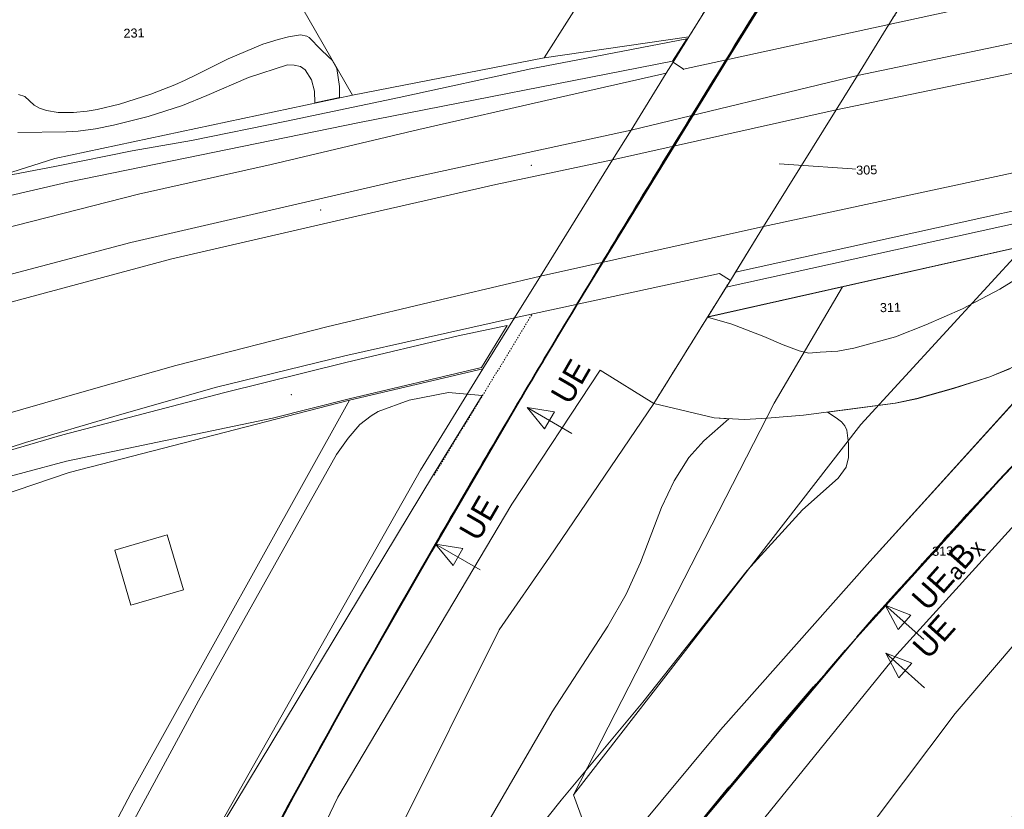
# Model space of a CAD drawing. Header units: millimetres. Extents: x -191 to 81095, y -508122 to 28741.
# Tile 190 of 255: x 5096 to 5172, y 10313 to 10374. Entities that reach past the tile are written whole.
import ezdxf
from ezdxf.enums import TextEntityAlignment as Align

# ---------------------------------------------------------------- set-up
doc = ezdxf.new("R2010")
doc.units = ezdxf.units.MM
for name, pattern in [('STRICHPUNKT', [1, 0.5, -0.25, 0, -0.25]), ('VE22-087 DB - VST Hervest-Dorsten ALK VA2736$0$1', [0]), ('VE22-087 DB - VST Hervest-Dorsten ALK VA2736$0$3', [0.26, 0.11, -0.15])]:
    doc.linetypes.add(name, pattern=pattern)
doc.layers.get('0').update_dxf_attribs({"color": 251})
for name, color, linetype, lineweight in [('240620_Dorsten Achse$0$EB-62236R-A-ACHSE', 1, 'Continuous', 35), ('240620_Dorsten Achse$0$EB-62236R-A-PFEIL-LIN', 1, 'Continuous', 18), ('240620_Dorsten Achse$0$EB-62236R-A-PFEIL-TXT', 1, 'Continuous', 18), ('240620_Dorsten Achse$0$EB-62236S-A-PFEIL-LIN', 1, 'Continuous', 18), ('240620_Dorsten Achse$0$EB-62236S-A-PFEIL-TXT', 1, 'Continuous', 18), ('240620_Dorsten Achse$0$EB-62273R-A-ACHSE', 1, 'Continuous', 35), ('240620_Dorsten Achse$0$EB-62273R-A-PFEIL-LIN', 1, 'Continuous', 18), ('240620_Dorsten Achse$0$EB-62273R-A-PFEIL-TXT', 1, 'Continuous', 18), ('240620_Dorsten Achse$0$EB-62273S-A-PFEIL-LIN', 1, 'Continuous', 18), ('240620_Dorsten Achse$0$EB-62273S-A-PFEIL-TXT', 1, 'Continuous', 18), ('EB-2236R-A-ACHSE', 2, 'Continuous', 35), ('VE22-087 DB - VST Hervest-Dorsten ALK VA2736$0$AX_Bahnverkehr', 7, 'VE22-087 DB - VST Hervest-Dorsten ALK VA2736$0$1', 18), ('VE22-087 DB - VST Hervest-Dorsten ALK VA2736$0$AX_BauwerkImVerkehrsbereich', 7, 'VE22-087 DB - VST Hervest-Dorsten ALK VA2736$0$1', 18), ('VE22-087 DB - VST Hervest-Dorsten ALK VA2736$0$AX_BesondererBauwerkspunkt_G2300', 7, 'VE22-087 DB - VST Hervest-Dorsten ALK VA2736$0$1', 18), ('VE22-087 DB - VST Hervest-Dorsten ALK VA2736$0$AX_Flurstueck', 9, 'VE22-087 DB - VST Hervest-Dorsten ALK VA2736$0$1', 18), ('VE22-087 DB - VST Hervest-Dorsten ALK VA2736$0$AX_Gebaeude', 7, 'VE22-087 DB - VST Hervest-Dorsten ALK VA2736$0$1', 18), ('VE22-087 DB - VST Hervest-Dorsten ALK VA2736$0$AX_Gehoelz', 7, 'VE22-087 DB - VST Hervest-Dorsten ALK VA2736$0$1', 18), ('VE22-087 DB - VST Hervest-Dorsten ALK VA2736$0$AX_Gelaendekante', 7, 'VE22-087 DB - VST Hervest-Dorsten ALK VA2736$0$1', 18), ('VE22-087 DB - VST Hervest-Dorsten ALK VA2736$0$AX_Gleis', 7, 'VE22-087 DB - VST Hervest-Dorsten ALK VA2736$0$1', 18), ('VE22-087 DB - VST Hervest-Dorsten ALK VA2736$0$AX_SonstigesBauwerkOderSonstigeEinrichtung', 7, 'VE22-087 DB - VST Hervest-Dorsten ALK VA2736$0$1', 18), ('VE22-087 DB - VST Hervest-Dorsten ALK VA2736$0$AX_Strassenverkehr', 7, 'VE22-087 DB - VST Hervest-Dorsten ALK VA2736$0$1', 18), ('VE22-087 DB - VST Hervest-Dorsten ALK VA2736$0$AX_Strassenverkehrsanlage', 7, 'VE22-087 DB - VST Hervest-Dorsten ALK VA2736$0$1', 18), ('VE22-087 DB - VST Hervest-Dorsten ALK VA2736$0$AX_Vegetationsmerkmal', 7, 'VE22-087 DB - VST Hervest-Dorsten ALK VA2736$0$1', 18), ('VE22-087 DB - VST Hervest-Dorsten ALK VA2736$0$AX_Wohnbauflaeche', 7, 'VE22-087 DB - VST Hervest-Dorsten ALK VA2736$0$1', 18)]:
    doc.layers.add(name, color=color, linetype=linetype, lineweight=lineweight)
doc.layers.add('XREF ALK Kataster', color=251, linetype='Continuous')
doc.styles.add('240620_Dorsten Achse$0$PROVI', font='PROVI.SHX')
doc.styles.add('VE22-087 DB - VST Hervest-Dorsten ALK VA2736$0$0', font='arial.ttf')

# ---------------------------------------------------------------- blocks, each defined once
blk = doc.blocks.new('VE22-087 DB - VST Hervest-Dorsten ALK VA2736$0$99')
at = {"color": 0}
blk.add_point((0, 0), dxfattribs=at)
blk = doc.blocks.new('VE22-087 DB - VST Hervest-Dorsten ALK VA2736')
at = {"layer": 'VE22-087 DB - VST Hervest-Dorsten ALK VA2736$0$AX_Bahnverkehr', "color": 253, "linetype": 'VE22-087 DB - VST Hervest-Dorsten ALK VA2736$0$1', "lineweight": 13, "ltscale": 0.5, "true_color": 0x999999}
blk.add_polyline3d([(5278.668, 10582.923, 0), (5152.563, 10380.9, 0), (5147.64, 10372.958, 0), (5146.413, 10370.985, 0), (5147.217, 10370.444, 0), (5163.088, 10373.891, 0), (5165.257, 10377.383, 0), (5170.401, 10385.642, 0), (5165.687, 10388.387, 0), (5284.614, 10581.726, 0), (5285.013, 10582.483, 0), (5280.225, 10585.331, 0)], close=True, dxfattribs=at)
at = {"layer": 'VE22-087 DB - VST Hervest-Dorsten ALK VA2736$0$AX_Flurstueck', "linetype": 'VE22-087 DB - VST Hervest-Dorsten ALK VA2736$0$1', "lineweight": 13, "ltscale": 0.5}
for points in [[(5271.922, 10590.443, 0), (5268.848, 10584.388, 0), (5248.128, 10547.614, 0), (5240.468, 10535.52, 0), (5234.677, 10526.379, 0), (5220.384, 10503.812, 0), (5209.329, 10486.359, 0), (5164.574, 10415.7, 0), (5162.696, 10412.736, 0), (5140.318, 10377.435, 0), (5136.455, 10371.316, 0), (5147.64, 10372.958, 0), (5146.413, 10370.985, 0), (5147.217, 10370.444, 0), (5163.088, 10373.891, 0), (5165.257, 10377.383, 0), (5175.145, 10379.671, 0), (5184.78, 10395.717, 0), (5233.557, 10476.946, 0), (5276.932, 10550.328, 0), (5284.525, 10563.173, 0), (5290.119, 10572.455, 0)], [(5078.116, 10331.961, 0), (5099.744, 10339.292, 0), (5121.409, 10344.878, 0), (5131.722, 10347.287, 0), (5134.166, 10351.226, 0), (5136.17, 10354.459, 0), (5141.733, 10363.433, 0), (5143.164, 10365.743, 0), (5145.886, 10370.136, 0), (5146.413, 10370.985, 0), (5147.64, 10372.958, 0), (5136.455, 10371.316, 0), (5121.629, 10368.449, 0), (5098.641, 10363.537, 0), (5094.15, 10362.118, 0)], [(5154.618, 10363.133, 0), (5161.376, 10362.66, 0)], [(5132.734, 10258.887, 0), (5149.892, 10283.652, 0), (5143.741, 10300.584, 0), (5140.909, 10308.379, 0), (5138.722, 10314.399, 0), (5154.221, 10344.658, 0), (5159.517, 10353.634, 0), (5149.069, 10351.283, 0), (5150.839, 10354.13, 0), (5150.004, 10354.662, 0), (5134.166, 10351.226, 0), (5131.722, 10347.287, 0), (5121.409, 10344.878, 0), (5104.549, 10314.555, 0), (5095.7, 10297.793, 0), (5085.356, 10276.357, 0), (5083.372, 10272.248, 0), (5075.712, 10256.388, 0)]]:
    blk.add_polyline3d(points, dxfattribs=at)
for points in [[(5121.03, 10414.671, 0), (5099.653, 10409.477, 0), (5107.16, 10393.628, 0), (5121.629, 10368.449, 0), (5136.455, 10371.316, 0), (5140.318, 10377.435, 0), (5124.21, 10408.529, 0)], [(5107.16, 10393.628, 0), (5099.653, 10409.477, 0), (5083.623, 10405.583, 0), (5093.029, 10366.745, 0), (5094.15, 10362.118, 0), (5098.641, 10363.537, 0), (5121.629, 10368.449, 0)], [(5159.517, 10353.634, 0), (5173.581, 10356.791, 0), (5188.953, 10360.252, 0), (5192.579, 10363.878, 0), (5196.178, 10367.486, 0), (5205.647, 10376.977, 0), (5208.637, 10379.974, 0), (5213.481, 10384.829, 0), (5214.686, 10386.037, 0), (5218.28, 10389.641, 0), (5200.692, 10385.573, 0), (5175.145, 10379.671, 0), (5165.257, 10377.383, 0), (5163.088, 10373.891, 0), (5160.655, 10369.965, 0), (5159.008, 10367.309, 0), (5153.412, 10358.282, 0), (5151.237, 10354.773, 0), (5150.839, 10354.13, 0), (5149.069, 10351.283, 0)], [(5153.412, 10358.282, 0), (5159.008, 10367.309, 0), (5160.655, 10369.965, 0), (5163.088, 10373.891, 0), (5147.217, 10370.444, 0), (5146.413, 10370.985, 0), (5145.886, 10370.136, 0), (5143.164, 10365.743, 0), (5141.733, 10363.433, 0), (5136.17, 10354.459, 0), (5134.166, 10351.226, 0), (5150.004, 10354.662, 0), (5150.839, 10354.13, 0), (5151.237, 10354.773, 0)], [(5149.892, 10283.652, 0), (5168.676, 10307.575, 0), (5179.34, 10321.396, 0), (5197.852, 10341.12, 0), (5210.699, 10354.403, 0), (5211.26, 10358.159, 0), (5210.668, 10361.899, 0), (5208.929, 10365.356, 0), (5209.976, 10366.403, 0), (5208.967, 10367.456, 0), (5204.012, 10366.374, 0), (5200.335, 10365.572, 0), (5192.579, 10363.878, 0), (5188.953, 10360.252, 0), (5173.581, 10356.791, 0), (5160.912, 10342.996, 0), (5138.722, 10314.399, 0), (5140.909, 10308.379, 0), (5143.741, 10300.584, 0)], [(5159.517, 10353.634, 0), (5154.221, 10344.658, 0), (5138.722, 10314.399, 0), (5160.912, 10342.996, 0), (5173.581, 10356.791, 0)], [(5121.409, 10344.878, 0), (5099.744, 10339.292, 0), (5078.116, 10331.961, 0), (5056.224, 10322.512, 0), (5055.084, 10321.886, 0), (5050.186, 10319.19, 0), (5052.316, 10301.706, 0), (5053.413, 10292.704, 0), (5057.449, 10293.19, 0), (5095.7, 10297.793, 0), (5104.549, 10314.555, 0)]]:
    blk.add_polyline3d(points, close=True, dxfattribs=at)
at = {"layer": 'VE22-087 DB - VST Hervest-Dorsten ALK VA2736$0$AX_Gebaeude', "color": 7, "linetype": 'VE22-087 DB - VST Hervest-Dorsten ALK VA2736$0$1', "lineweight": 13, "ltscale": 0.5}
blk.add_polyline3d([(5107.333, 10334.481, 0), (5103.274, 10333.294, 0), (5104.518, 10329.043, 0), (5108.576, 10330.231, 0)], close=True, dxfattribs=at)
at = {"layer": 'VE22-087 DB - VST Hervest-Dorsten ALK VA2736$0$AX_Gehoelz', "color": 3, "linetype": 'VE22-087 DB - VST Hervest-Dorsten ALK VA2736$0$1', "lineweight": 13, "ltscale": 0.5, "true_color": 0x00ff00}
blk.add_polyline3d([(5271.922, 10590.443, 0), (5268.848, 10584.388, 0), (5248.128, 10547.614, 0), (5240.468, 10535.52, 0), (5234.677, 10526.379, 0), (5220.384, 10503.812, 0), (5209.329, 10486.359, 0), (5164.574, 10415.7, 0), (5162.696, 10412.736, 0), (5140.318, 10377.435, 0), (5136.455, 10371.316, 0), (5147.64, 10372.958, 0), (5152.563, 10380.9, 0), (5278.668, 10582.923, 0), (5280.225, 10585.331, 0), (5280.802, 10586.256, 0), (5278.301, 10587.817, 0), (5276.491, 10588.769, 0), (5275.081, 10589.438, 0), (5273.329, 10590.049, 0)], close=True, dxfattribs=at)
blk.add_polyline3d([(5086.626, 10260.906, 0), (5090.329, 10270.213, 0), (5101.459, 10293.631, 0), (5104.874, 10300.396, 0), (5108.416, 10306.832, 0), (5126.893, 10339.483, 0), (5131.722, 10347.287, 0), (5121.409, 10344.878, 0), (5104.549, 10314.555, 0), (5095.7, 10297.793, 0), (5085.356, 10276.357, 0), (5083.372, 10272.248, 0), (5075.712, 10256.388, 0)], dxfattribs=at)
at = {"layer": 'VE22-087 DB - VST Hervest-Dorsten ALK VA2736$0$AX_Gelaendekante', "color": 18, "linetype": 'VE22-087 DB - VST Hervest-Dorsten ALK VA2736$0$1', "lineweight": 13, "ltscale": 0.5, "true_color": 0x520000}
for points in [[(5147.476, 10372.802, 0), (5146.358, 10371.063, 0)], [(5146.358, 10371.063, 0), (5122.184, 10366.316, 0), (5099.656, 10361.714, 0), (5094.433, 10360.498, 0), (5079.058, 10356.327, 0), (5067.583, 10352.427, 0), (5063.897, 10351.161, 0), (5056.394, 10348.278, 0), (5049.316, 10345.197, 0), (5043.577, 10342.434, 0), (5034.626, 10338.114, 0), (5031.371, 10336.408, 0), (5021.466, 10330.388, 0), (5019.456, 10329.064, 0), (5014.96, 10325.962, 0), (5011.127, 10323.251, 0), (5007, 10320.173, 0)], [(5118.734, 10367.843, 0), (5118.7, 10368.746, 0), (5118.472, 10369.634, 0), (5117.974, 10370.407, 0), (5117.612, 10370.643, 0), (5117.144, 10370.759, 0), (5116.611, 10370.78, 0), (5113.604, 10369.799, 0), (5110.393, 10368.407, 0), (5108.497, 10367.647, 0), (5105.859, 10366.793, 0), (5103.168, 10366.119, 0), (5101.77, 10365.837, 0), (5100.438, 10365.654, 0), (5099.515, 10365.601, 0), (5095.791, 10365.548, 0)], [(5120.628, 10368.252, 0), (5118.734, 10367.843, 0)], [(5150.523, 10353.611, 0), (5149.096, 10351.303, 0)], [(5149.08, 10351.279, 0), (5144.935, 10344.62, 0)], [(5133.604, 10350.643, 0), (5129.807, 10349.85, 0), (5121.126, 10347.794, 0), (5111.667, 10345.457, 0), (5099.251, 10342.203, 0), (5092.636, 10340.277, 0), (5085.025, 10337.763, 0), (5077.516, 10335.148, 0), (5069.699, 10332.216, 0), (5063.224, 10329.336, 0), (5054.225, 10324.784, 0)], [(5131.619, 10347.412, 0), (5133.604, 10350.643, 0)], [(5144.935, 10344.62, 0), (5149.599, 10343.52, 0), (5151.94, 10343.39, 0), (5153.692, 10343.482, 0), (5156.492, 10343.721, 0), (5163.585, 10344.65, 0), (5165.25, 10344.998, 0), (5168.077, 10345.801, 0), (5170.882, 10346.693, 0), (5172.476, 10347.344, 0), (5177.973, 10350.412, 0), (5178.619, 10349.946, 0)], [(5055.759, 10323.665, 0), (5070.095, 10330.601, 0), (5077.543, 10333.331, 0), (5085.604, 10336.074, 0), (5092.983, 10338.406, 0), (5099.545, 10340.172, 0), (5115.46, 10343.482, 0), (5121.388, 10344.99, 0), (5131.619, 10347.412, 0)], [(5131.652, 10345.231, 0), (5129.067, 10345.479, 0), (5126.027, 10344.879, 0), (5123.613, 10344.01, 0), (5123.082, 10343.671, 0), (5122.214, 10342.99, 0), (5121.319, 10341.936, 0), (5120.396, 10340.682, 0), (5109.732, 10321.64, 0), (5093.498, 10291.659, 0), (5090.536, 10285.712, 0), (5083.613, 10269.596, 0), (5078.372, 10257.427, 0), (5066.622, 10236.435, 0), (5065.578, 10234.146, 0), (5062.374, 10223.362, 0), (5061.719, 10220.545, 0), (5046.242, 10183.177, 0), (5033.796, 10155.385, 0), (5016.548, 10116.26, 0)], [(5025.723, 10112.947, 0), (5033.624, 10136.107, 0), (5037.574, 10146.14, 0), (5042.684, 10158.34, 0), (5048.814, 10174.062, 0), (5057.154, 10191.201, 0), (5066.741, 10215.971, 0), (5069.87, 10223.793, 0), (5074.721, 10235.173, 0), (5086.61, 10260.929, 0), (5090.313, 10270.32, 0), (5101.526, 10293.881, 0), (5106.087, 10302.977, 0), (5108.457, 10306.921, 0), (5108.465, 10306.935, 0), (5108.702, 10307.326, 0), (5127.899, 10339.133, 0), (5131.652, 10345.231, 0)], [(5144.922, 10344.617, 0), (5136.853, 10332.752, 0), (5132.97, 10327.145, 0), (5125.332, 10311.797, 0), (5123.845, 10308.477, 0), (5122.808, 10307.62, 0), (5122.497, 10306.689, 0), (5121.71, 10305.346, 0), (5121.749, 10303.765, 0), (5121.67, 10302.29, 0), (5122.938, 10300.654, 0), (5120.382, 10293.911, 0), (5119.553, 10291.292, 0), (5118.661, 10287.421, 0), (5118.197, 10284.906, 0), (5117.853, 10282.132, 0), (5118, 10277.801, 0)], [(5150.734, 10343.442, 0), (5149.599, 10343.508, 0), (5144.922, 10344.617, 0)], [(5118, 10277.801, 0), (5118.471, 10281.578, 0), (5119.882, 10286.574, 0), (5121.089, 10290.171, 0), (5122.258, 10293.163, 0), (5123.721, 10296.522, 0), (5124.426, 10297.624, 0), (5124.854, 10298.242, 0), (5125.737, 10299.59, 0), (5126.397, 10300.638, 0), (5127.136, 10303.392, 0), (5127.609, 10304.948, 0), (5128.525, 10306.915, 0), (5132.165, 10312.38, 0), (5137.071, 10320.795, 0), (5141.381, 10327.414, 0), (5142.788, 10329.891, 0), (5143.906, 10332.327, 0), (5145.52, 10336.579, 0), (5146.505, 10338.639, 0), (5147.638, 10340.445, 0), (5148.792, 10341.724, 0), (5150.734, 10343.442, 0)]]:
    blk.add_polyline3d(points, dxfattribs=at)
at = {"layer": 'VE22-087 DB - VST Hervest-Dorsten ALK VA2736$0$AX_SonstigesBauwerkOderSonstigeEinrichtung', "color": 7, "linetype": 'VE22-087 DB - VST Hervest-Dorsten ALK VA2736$0$3', "lineweight": 13, "ltscale": 0.5}
for points in [[(5163.088, 10373.891, 0), (5165.257, 10377.383, 0), (5170.401, 10385.642, 0)], [(5146.413, 10370.985, 0), (5147.64, 10372.958, 0), (5152.563, 10380.9, 0)], [(5150.839, 10354.13, 0), (5149.069, 10351.283, 0), (5144.927, 10344.624, 0)], [(5135.486, 10351.46, 0), (5127.953, 10339.094, 0)]]:
    blk.add_polyline3d(points, dxfattribs=at)
at = {"layer": 'VE22-087 DB - VST Hervest-Dorsten ALK VA2736$0$AX_Strassenverkehr', "color": 253, "linetype": 'VE22-087 DB - VST Hervest-Dorsten ALK VA2736$0$1', "lineweight": 13, "ltscale": 0.5, "true_color": 0x999999}
for points in [[(5218.28, 10389.641, 0), (5200.692, 10385.573, 0), (5175.145, 10379.671, 0), (5165.257, 10377.383, 0), (5163.088, 10373.891, 0), (5213.481, 10384.829, 0), (5214.686, 10386.037, 0)], [(5134.166, 10351.226, 0), (5127.253, 10349.703, 0), (5121.045, 10348.294, 0), (5111.036, 10345.844, 0), (5103.193, 10343.623, 0), (5096.374, 10341.596, 0), (5086.631, 10338.449, 0), (5077.404, 10335.259, 0), (5069.738, 10332.281, 0), (5065.226, 10330.297, 0), (5060.404, 10328.136, 0), (5053.622, 10324.792, 0), (5053.561, 10323.759, 0), (5055.084, 10321.886, 0), (5056.224, 10322.512, 0), (5078.116, 10331.961, 0), (5099.744, 10339.292, 0), (5121.409, 10344.878, 0), (5131.722, 10347.287, 0)]]:
    blk.add_polyline3d(points, close=True, dxfattribs=at)
at = {"layer": 'VE22-087 DB - VST Hervest-Dorsten ALK VA2736$0$AX_Strassenverkehrsanlage', "color": 7, "linetype": 'VE22-087 DB - VST Hervest-Dorsten ALK VA2736$0$1', "lineweight": 13, "ltscale": 0.5, "true_color": 0xf7f7f0}
for points in [[(5160.655, 10369.965, 0), (5208.637, 10379.974, 0)], [(5160.655, 10369.965, 0), (5143.164, 10365.743, 0)], [(5141.733, 10363.433, 0), (5159.008, 10367.309, 0)], [(5141.733, 10363.433, 0), (5132.713, 10361.537, 0), (5121.08, 10358.887, 0), (5107.682, 10355.796, 0), (5089.185, 10350.826, 0), (5074.768, 10346.403, 0), (5059.287, 10340.834, 0), (5045.408, 10334.937, 0), (5033.866, 10329.002, 0), (5026.703, 10324.791, 0), (5017.115, 10318.538, 0), (5012.282, 10315.308, 0), (5008.662, 10312.542, 0), (5000.51, 10305.788, 0), (4995.501, 10301.587, 0)], [(5136.17, 10354.459, 0), (5153.412, 10358.282, 0)], [(5094.473, 10343.682, 0), (5101.268, 10345.657, 0), (5107.999, 10347.564, 0), (5119.664, 10350.552, 0), (5129.625, 10352.913, 0), (5136.17, 10354.459, 0)]]:
    blk.add_polyline3d(points, dxfattribs=at)
at = {"layer": 'VE22-087 DB - VST Hervest-Dorsten ALK VA2736$0$AX_Vegetationsmerkmal', "color": 7, "linetype": 'VE22-087 DB - VST Hervest-Dorsten ALK VA2736$0$1', "lineweight": 13, "ltscale": 0.5}
for points in [[(5331.616, 10406.716, 0), (5227.681, 10384.129, 0), (5220.064, 10382.466, 0), (5208.637, 10379.974, 0), (5160.655, 10369.965, 0), (5159.008, 10367.309, 0), (5205.647, 10376.977, 0), (5217.274, 10379.669, 0), (5225.02, 10381.464, 0), (5337.66, 10406.219, 0), (5351.993, 10409.935, 0), (5351.616, 10411.753, 0)], [(5127.253, 10349.703, 0), (5121.045, 10348.294, 0), (5111.036, 10345.844, 0), (5103.193, 10343.623, 0), (5096.374, 10341.596, 0), (5086.631, 10338.449, 0), (5077.404, 10335.259, 0), (5069.738, 10332.281, 0), (5065.226, 10330.297, 0), (5060.404, 10328.136, 0), (5053.622, 10324.792, 0), (5053.561, 10323.759, 0), (5055.084, 10321.886, 0), (5056.224, 10322.512, 0), (5078.116, 10331.961, 0), (5099.744, 10339.292, 0), (5121.409, 10344.878, 0), (5131.722, 10347.287, 0), (5134.166, 10351.226, 0)]]:
    blk.add_polyline3d(points, close=True, dxfattribs=at)
blk.add_polyline3d([(5089.185, 10350.826, 0), (5107.682, 10355.796, 0), (5121.08, 10358.887, 0), (5132.713, 10361.537, 0), (5141.733, 10363.433, 0), (5143.164, 10365.743, 0), (5125.711, 10361.963, 0), (5104.503, 10357.052, 0), (5091.938, 10353.725, 0)], dxfattribs=at)
at = {"layer": 'VE22-087 DB - VST Hervest-Dorsten ALK VA2736$0$AX_Wohnbauflaeche', "color": 253, "linetype": 'VE22-087 DB - VST Hervest-Dorsten ALK VA2736$0$1', "lineweight": 13, "ltscale": 0.5, "true_color": 0x999999}
blk.add_polyline3d([(5099.744, 10339.292, 0), (5078.116, 10331.961, 0), (5056.224, 10322.512, 0), (5055.084, 10321.886, 0), (5050.186, 10319.19, 0), (5052.316, 10301.706, 0), (5053.413, 10292.704, 0), (5057.449, 10293.19, 0), (5059.484, 10273.698, 0), (5059.888, 10269.832, 0), (5083.372, 10272.248, 0), (5085.356, 10276.357, 0), (5095.7, 10297.793, 0), (5104.549, 10314.555, 0), (5121.409, 10344.878, 0)], close=True, dxfattribs=at)
at = {"layer": 'VE22-087 DB - VST Hervest-Dorsten ALK VA2736$0$AX_BesondererBauwerkspunkt_G2300', "color": 7, "xscale": 0.5, "yscale": 0.5, "zscale": 0.5}
for p, rotation in [((5163.088, 10373.891), 1.589541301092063), ((5146.413, 10370.985), 1.589540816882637), ((5147.217, 10370.444), 1.589540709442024), ((5150.004, 10354.662), 1.589537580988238), ((5150.839, 10354.13), 1.589537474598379), ((5134.166, 10351.226), 1.589536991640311)]:
    blk.add_blockref('VE22-087 DB - VST Hervest-Dorsten ALK VA2736$0$99', p, dxfattribs=dict(at, rotation=rotation))
at = {"layer": 'VE22-087 DB - VST Hervest-Dorsten ALK VA2736$0$AX_Vegetationsmerkmal', "color": 7, "xscale": 0.5, "yscale": 0.5, "zscale": 0.5}
for p, rotation in [((5135.463, 10363.026), 1.58953930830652), ((5119.173, 10359.566), 1.589538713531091), ((5116.903, 10345.31), 1.589535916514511)]:
    blk.add_blockref('VE22-087 DB - VST Hervest-Dorsten ALK VA2736$0$99', p, dxfattribs=dict(at, rotation=rotation))
at = {"layer": 'VE22-087 DB - VST Hervest-Dorsten ALK VA2736$0$AX_Flurstueck', "char_height": 0.7, "attachment_point": 2, "style": 'VE22-087 DB - VST Hervest-Dorsten ALK VA2736$0$0', "bg_fill": 3, "box_fill_scale": 1, "bg_fill_color": 256, "bg_fill_transparency": 0}
for s, insert, rotation in [('231', (5104.75, 10373.587), 1.58954), ('305', (5161.366, 10363.01), 1.58954), ('311', (5163.199, 10352.394), 1.58954), ('313', (5167.236, 10333.57), 1.58953)]:
    blk.add_mtext(s, dxfattribs=dict(at, insert=insert, rotation=rotation))
at = {"layer": 'VE22-087 DB - VST Hervest-Dorsten ALK VA2736$0$AX_Bahnverkehr', "color": 253, "linetype": 'VE22-087 DB - VST Hervest-Dorsten ALK VA2736$0$1', "lineweight": 13, "ltscale": 0.5, "true_color": 0x999999}
blk.add_polyline3d([(5151.237, 10354.773, 0), (5153.412, 10358.282, 0), (5159.008, 10367.309, 0), (5160.655, 10369.965, 0), (5163.088, 10373.891, 0), (5147.217, 10370.444, 0), (5146.413, 10370.985, 0), (5145.886, 10370.136, 0), (5143.164, 10365.743, 0), (5141.733, 10363.433, 0), (5136.17, 10354.459, 0), (5134.166, 10351.226, 0), (5150.004, 10354.662, 0), (5150.839, 10354.13, 0)], close=True, dxfattribs=at)
for points in [[(5091.98, 10254.759, 0), (5120.508, 10314.211, 0), (5133.954, 10336.836, 0), (5140.786, 10347.199, 0), (5144.927, 10344.624, 0), (5149.069, 10351.283, 0), (5150.839, 10354.13, 0), (5150.004, 10354.662, 0), (5134.166, 10351.226, 0), (5131.722, 10347.287, 0), (5126.893, 10339.483, 0), (5108.416, 10306.832, 0), (5104.874, 10300.396, 0), (5101.459, 10293.631, 0), (5090.329, 10270.213, 0), (5086.626, 10260.906, 0)], [(5108.325, 10246.884, 0), (5123.167, 10271.13, 0), (5128.967, 10280.003, 0), (5143.741, 10300.584, 0), (5163.703, 10325.229, 0), (5198.891, 10363.981, 0), (5200.613, 10364.383, 0), (5202.509, 10364.825, 0), (5204.012, 10366.374, 0), (5200.335, 10365.572, 0), (5192.579, 10363.878, 0), (5188.953, 10360.252, 0), (5178.573, 10349.868, 0), (5177.893, 10350.351, 0), (5161.616, 10332.419, 0), (5150.08, 10319.409, 0), (5140.909, 10308.379, 0), (5126.225, 10289.686, 0), (5122.292, 10284.143, 0), (5112.635, 10269.813, 0), (5108.679, 10263.833, 0), (5101.308, 10252.107, 0)]]:
    blk.add_polyline3d(points, dxfattribs=at)
at = {"layer": 'VE22-087 DB - VST Hervest-Dorsten ALK VA2736$0$AX_BauwerkImVerkehrsbereich', "color": 253, "linetype": 'VE22-087 DB - VST Hervest-Dorsten ALK VA2736$0$1', "lineweight": 13, "ltscale": 0.5, "true_color": 0x999999}
blk.add_polyline3d([(5146.413, 10370.985, 0), (5145.886, 10370.136, 0), (5143.164, 10365.743, 0), (5141.733, 10363.433, 0), (5136.17, 10354.459, 0), (5134.166, 10351.226, 0), (5150.004, 10354.662, 0), (5150.839, 10354.13, 0), (5153.412, 10358.282, 0), (5159.008, 10367.309, 0), (5160.655, 10369.965, 0), (5163.088, 10373.891, 0), (5147.217, 10370.444, 0)], close=True, dxfattribs=at)
at = {"layer": 'VE22-087 DB - VST Hervest-Dorsten ALK VA2736$0$AX_Gehoelz', "color": 3, "linetype": 'VE22-087 DB - VST Hervest-Dorsten ALK VA2736$0$1', "lineweight": 13, "ltscale": 0.5, "true_color": 0x00ff00}
for points in [[(5132.734, 10258.887, 0), (5149.892, 10283.652, 0), (5168.676, 10307.575, 0), (5179.34, 10321.396, 0), (5197.852, 10341.12, 0), (5210.699, 10354.403, 0), (5222.263, 10366.366, 0), (5221.709, 10366.502, 0), (5219.637, 10369.969, 0), (5211.662, 10368.09, 0), (5209.976, 10366.403, 0), (5208.967, 10367.456, 0), (5204.012, 10366.374, 0), (5202.509, 10364.825, 0), (5200.613, 10364.383, 0), (5198.891, 10363.981, 0), (5163.703, 10325.229, 0), (5143.741, 10300.584, 0), (5128.967, 10280.003, 0), (5123.167, 10271.13, 0), (5108.325, 10246.884, 0)], [(5101.308, 10252.107, 0), (5108.679, 10263.833, 0), (5112.635, 10269.813, 0), (5122.292, 10284.143, 0), (5126.225, 10289.686, 0), (5140.909, 10308.379, 0), (5150.08, 10319.409, 0), (5161.616, 10332.419, 0), (5177.893, 10350.351, 0), (5178.573, 10349.868, 0), (5188.953, 10360.252, 0), (5192.579, 10363.878, 0), (5151.237, 10354.773, 0), (5150.839, 10354.13, 0), (5149.069, 10351.283, 0), (5144.927, 10344.624, 0), (5140.786, 10347.199, 0), (5133.954, 10336.836, 0), (5120.508, 10314.211, 0), (5091.98, 10254.759, 0)]]:
    blk.add_polyline3d(points, dxfattribs=at)
at = {"layer": 'VE22-087 DB - VST Hervest-Dorsten ALK VA2736$0$AX_Gelaendekante', "color": 18, "linetype": 'VE22-087 DB - VST Hervest-Dorsten ALK VA2736$0$1', "lineweight": 13, "ltscale": 0.5, "true_color": 0x520000}
for points in [[(5095.825, 10368.498, 0), (5096.314, 10368.341, 0), (5097.044, 10367.673, 0), (5097.444, 10367.442, 0), (5097.989, 10367.249, 0), (5098.894, 10367.1, 0), (5100.088, 10367.091, 0), (5101.132, 10367.193, 0), (5101.909, 10367.322, 0), (5103.64, 10367.748, 0), (5106.056, 10368.523, 0), (5107.901, 10369.241, 0), (5108.719, 10369.609, 0), (5109.499, 10369.993, 0), (5112.028, 10371.251, 0), (5114.717, 10372.385, 0), (5115.885, 10372.743, 0), (5116.697, 10372.946, 0), (5117.632, 10373.104, 0), (5118.106, 10373.005, 0), (5118.298, 10372.886, 0), (5119.188, 10371.96, 0), (5119.769, 10371.432, 0), (5120.066, 10371.151, 0), (5120.443, 10370.488, 0), (5120.627, 10369.096, 0), (5120.628, 10368.252, 0)], [(5004.57, 10320.693, 0), (5005.446, 10321.417, 0), (5019.254, 10331.434, 0), (5020.493, 10332.186, 0), (5030.453, 10338.213, 0), (5033.616, 10340.145, 0), (5042.799, 10344.968, 0), (5048.201, 10347.802, 0), (5055.405, 10350.703, 0), (5062.976, 10353.743, 0), (5066.099, 10354.762, 0), (5078.321, 10358.75, 0), (5094.16, 10362.083, 0), (5098.778, 10362.949, 0), (5104.607, 10364.146, 0), (5109.191, 10364.936, 0), (5116.545, 10366.443, 0), (5125.24, 10368.266, 0), (5135.414, 10370.467, 0), (5139.045, 10371.172, 0), (5147.476, 10372.802, 0)], [(5191.292, 10362.596, 0), (5150.523, 10353.611, 0)], [(5149.096, 10351.303, 0), (5188.95, 10360.259, 0)], [(5202.591, 10358.997, 0), (5202.45, 10357.893, 0), (5202.196, 10357.218, 0), (5201.857, 10356.701, 0), (5201.402, 10356.338, 0), (5199.957, 10355.376, 0), (5198.43, 10353.991, 0), (5195.052, 10349.933, 0), (5172.773, 10326.012, 0), (5168.214, 10320.668, 0), (5156.24, 10304.771, 0), (5148.743, 10294.351, 0), (5143.727, 10285.69, 0), (5135.98, 10273.685, 0), (5116.715, 10242.782, 0)], [(5183.72, 10355.059, 0), (5183.214, 10355.438, 0), (5181.385, 10356.166, 0), (5180.242, 10356.503, 0), (5179.493, 10356.605, 0), (5178.516, 10356.598, 0), (5177.48, 10356.435, 0), (5176.48, 10356.125, 0), (5175.593, 10355.795, 0), (5174.422, 10355.165, 0), (5171.667, 10353.458, 0), (5168.768, 10351.929, 0), (5165.955, 10350.689, 0), (5163.594, 10349.767, 0), (5160.373, 10348.895, 0), (5159.141, 10348.676, 0), (5157.771, 10348.574, 0), (5156.912, 10348.509, 0), (5156.168, 10348.699, 0), (5154.931, 10349.157, 0), (5153.433, 10349.79, 0), (5150.954, 10350.739, 0), (5149.08, 10351.279, 0)], [(5118.008, 10277.802, 0), (5122.287, 10284.155, 0), (5126.22, 10289.692, 0), (5140.899, 10308.383, 0), (5150.074, 10319.419, 0), (5161.61, 10332.426, 0), (5177.846, 10350.326, 0)], [(5172.482, 10347.331, 0), (5170.885, 10346.685, 0), (5168.08, 10345.789, 0), (5165.253, 10344.99, 0), (5163.59, 10344.641, 0), (5159.527, 10344.101, 0), (5159.305, 10344.072, 0), (5158.937, 10344.023, 0), (5158.35, 10343.945, 0), (5159.006, 10343.509, 0), (5159.419, 10343.213, 0), (5159.689, 10342.888, 0), (5159.832, 10342.555, 0), (5159.968, 10341.531, 0), (5159.973, 10340.455, 0), (5159.793, 10339.691, 0), (5159.181, 10338.863, 0), (5156.42, 10336.405, 0), (5152.126, 10331.713, 0), (5144.064, 10321.557, 0), (5137.757, 10313.976, 0), (5132.06, 10306.802, 0)]]:
    blk.add_polyline3d(points, dxfattribs=at)
at = {"layer": 'VE22-087 DB - VST Hervest-Dorsten ALK VA2736$0$AX_Gleis', "color": 7, "linetype": 'VE22-087 DB - VST Hervest-Dorsten ALK VA2736$0$1', "lineweight": 13, "ltscale": 0.5}
for points in [[(5033.189, 10102.355, 0), (5043.934, 10139.067, 0), (5052.81, 10167.526, 0), (5060.804, 10190.97, 0), (5067.68, 10209.393, 0), (5074.659, 10226.915, 0), (5083.968, 10248.313, 0), (5091.9, 10265.469, 0), (5103.368, 10288.341, 0), (5119.199, 10318.212, 0), (5127.801, 10333.215, 0), (5134.908, 10345.426, 0), (5138.993, 10352.273, 0), (5150.626, 10371.185, 0), (5282.671, 10583.876, 0)], [(5042.602, 10102.268, 0), (5048.322, 10121.114, 0), (5054.649, 10140.877, 0), (5060.519, 10157.347, 0), (5065.178, 10169.284, 0), (5072.472, 10186.815, 0), (5077.506, 10197.975, 0), (5083.524, 10210.52, 0), (5090.385, 10223.815, 0), (5097.563, 10236.981, 0), (5106.342, 10251.98, 0), (5116.274, 10267.874, 0), (5123.478, 10278.723, 0), (5135.465, 10295.617, 0), (5148.333, 10311.947, 0), (5160.581, 10326.512, 0), (5171.638, 10338.704, 0), (5182.442, 10350.105, 0), (5197.491, 10364.951, 0), (5219.298, 10386.087, 0), (5319.782, 10483.391, 0)]]:
    blk.add_polyline3d(points, dxfattribs=at)
at = {"layer": 'VE22-087 DB - VST Hervest-Dorsten ALK VA2736$0$AX_Strassenverkehr', "color": 253, "linetype": 'VE22-087 DB - VST Hervest-Dorsten ALK VA2736$0$1', "lineweight": 13, "ltscale": 0.5, "true_color": 0x999999}
for points in [[(5325.436, 10408.84, 0), (5256.202, 10393.806, 0), (5242.913, 10391.06, 0), (5232.479, 10388.932, 0), (5224.875, 10387.29, 0), (5215.276, 10385.219, 0), (5214.686, 10386.037, 0), (5213.481, 10384.829, 0), (5163.088, 10373.891, 0), (5147.217, 10370.444, 0), (5146.413, 10370.985, 0), (5145.886, 10370.136, 0), (5137.152, 10368.149, 0), (5126.774, 10365.788, 0), (5115.35, 10363.093, 0), (5105.114, 10360.781, 0), (5093.274, 10357.775, 0)], [(5086.631, 10338.449, 0), (5096.374, 10341.596, 0), (5103.193, 10343.623, 0), (5111.036, 10345.844, 0), (5121.045, 10348.294, 0), (5127.253, 10349.703, 0), (5134.166, 10351.226, 0), (5150.004, 10354.662, 0), (5150.839, 10354.13, 0), (5151.237, 10354.773, 0), (5192.579, 10363.878, 0), (5200.335, 10365.572, 0), (5204.012, 10366.374, 0), (5208.967, 10367.456, 0), (5209.976, 10366.403, 0), (5211.662, 10368.09, 0), (5219.637, 10369.969, 0), (5223.341, 10370.707, 0), (5227.744, 10371.72, 0), (5230.02, 10372.088, 0), (5274.892, 10381.91, 0)], [(5337.66, 10406.219, 0), (5225.02, 10381.464, 0), (5217.274, 10379.669, 0), (5205.647, 10376.977, 0), (5159.008, 10367.309, 0), (5141.733, 10363.433, 0), (5132.713, 10361.537, 0), (5121.08, 10358.887, 0), (5107.682, 10355.796, 0), (5089.185, 10350.826, 0)], [(5091.938, 10353.725, 0), (5104.503, 10357.052, 0), (5125.711, 10361.963, 0), (5143.164, 10365.743, 0), (5160.655, 10369.965, 0), (5208.637, 10379.974, 0), (5220.064, 10382.466, 0), (5227.681, 10384.129, 0), (5331.616, 10406.716, 0)], [(5331.616, 10406.716, 0), (5227.681, 10384.129, 0), (5220.064, 10382.466, 0), (5208.637, 10379.974, 0), (5160.655, 10369.965, 0), (5143.164, 10365.743, 0), (5125.711, 10361.963, 0), (5104.503, 10357.052, 0), (5091.938, 10353.725, 0)], [(5089.185, 10350.826, 0), (5107.682, 10355.796, 0), (5121.08, 10358.887, 0), (5132.713, 10361.537, 0), (5141.733, 10363.433, 0), (5159.008, 10367.309, 0), (5205.647, 10376.977, 0), (5217.274, 10379.669, 0), (5225.02, 10381.464, 0), (5337.66, 10406.219, 0)], [(5093.274, 10357.775, 0), (5105.114, 10360.781, 0), (5115.35, 10363.093, 0), (5126.774, 10365.788, 0), (5137.152, 10368.149, 0), (5145.886, 10370.136, 0), (5146.413, 10370.985, 0), (5147.64, 10372.958, 0), (5136.455, 10371.316, 0), (5121.629, 10368.449, 0), (5098.641, 10363.537, 0), (5094.15, 10362.118, 0)]]:
    blk.add_polyline3d(points, dxfattribs=at)
at = {"layer": 'VE22-087 DB - VST Hervest-Dorsten ALK VA2736$0$AX_Strassenverkehrsanlage', "color": 7, "linetype": 'VE22-087 DB - VST Hervest-Dorsten ALK VA2736$0$1', "lineweight": 13, "ltscale": 0.5, "true_color": 0xf7f7f0}
blk.add_polyline3d([(5153.412, 10358.282, 0), (5196.178, 10367.486, 0)], dxfattribs=at)
at = {"layer": 'VE22-087 DB - VST Hervest-Dorsten ALK VA2736$0$AX_Vegetationsmerkmal', "color": 7, "linetype": 'VE22-087 DB - VST Hervest-Dorsten ALK VA2736$0$1', "lineweight": 13, "ltscale": 0.5}
blk.add_polyline3d([(5093.274, 10357.775, 0), (5105.114, 10360.781, 0), (5115.35, 10363.093, 0), (5126.774, 10365.788, 0), (5137.152, 10368.149, 0), (5145.886, 10370.136, 0), (5146.413, 10370.985, 0), (5147.64, 10372.958, 0), (5136.455, 10371.316, 0), (5121.629, 10368.449, 0), (5098.641, 10363.537, 0), (5094.15, 10362.118, 0)], dxfattribs=at)
at = {"layer": 'VE22-087 DB - VST Hervest-Dorsten ALK VA2736$0$AX_Wohnbauflaeche', "color": 253, "linetype": 'VE22-087 DB - VST Hervest-Dorsten ALK VA2736$0$1', "lineweight": 13, "ltscale": 0.5, "true_color": 0x999999}
blk.add_polyline3d([(5164.574, 10415.7, 0), (5143.172, 10432.426, 0), (5141.008, 10429.654, 0), (5137.622, 10425.992, 0), (5133.991, 10422.578, 0), (5130.005, 10419.505, 0), (5125.7, 10416.895, 0), (5121.03, 10414.671, 0), (5099.653, 10409.477, 0), (5083.623, 10405.583, 0), (5093.029, 10366.745, 0), (5094.15, 10362.118, 0), (5098.641, 10363.537, 0), (5121.629, 10368.449, 0), (5136.455, 10371.316, 0), (5140.318, 10377.435, 0), (5162.696, 10412.736, 0)], close=True, dxfattribs=at)

msp = doc.modelspace()

# ---------------------------------------------------------------- linework, layer by layer
at = {"layer": 'EB-2236R-A-ACHSE', "color": 251, "linetype": 'STRICHPUNKT', "ltscale": 10, "flags": 128}
msp.add_lwpolyline([(4859.502, 9422.799), (4872.511, 9471.077, 0.017829), (4877.336, 9491.914), (4880.465, 9508.02), (4883.328, 9522.752, -0.017829), (4892.816, 9563.73), (4973.336, 9862.553, -0.005234), (4993.14, 9933.103), (5038.787, 10089.402, -0.000207), (5041.243, 10097.8, -0.000622), (5043.007, 10103.796, -0.001037), (5045.268, 10111.383, -0.001452), (5047.324, 10118.162, -0.001867), (5049.623, 10125.563, -0.002282), (5051.83, 10132.469, -0.002696), (5054.241, 10139.759, -0.003111), (5056.621, 10146.683, -0.066775), (5124.742, 10280.593, -0.032347), (5164.803, 10331.303, -0.004102), (5170.572, 10337.602, -0.003555), (5176.723, 10344.115, -0.003008), (5182.611, 10350.188, -0.002461), (5188.975, 10356.61, -0.001914), (5194.843, 10362.429, -0.001367), (5201.444, 10368.889, -0.00082), (5206.677, 10373.967, -0.000273), (5214.02, 10381.059), (5282.892, 10447.511)], format="xyb", dxfattribs=at)

# ---------------------------------------------------------------- next in the draw order: block references
at = {"layer": 'XREF ALK Kataster', "color": 251}
msp.add_blockref('VE22-087 DB - VST Hervest-Dorsten ALK VA2736', (0, 0), dxfattribs=at)

# ---------------------------------------------------------------- next in the draw order: linework, layer by layer
at = {"layer": '240620_Dorsten Achse$0$EB-62236R-A-ACHSE', "color": 251, "flags": 128}
msp.add_lwpolyline([(5162.803, 10329.046, -0.004781), (5169.414, 10336.357, -0.004393), (5176.349, 10343.748, -0.001957), (5179.754, 10347.286, -0.001763), (5183.308, 10350.924, -0.00155), (5186.733, 10354.384, -0.001327), (5190.361, 10358.007, -0.0011), (5193.781, 10361.389, -0.000876), (5197.483, 10365.022, -0.000664), (5200.856, 10368.311, -0.000469), (5204.647, 10371.992, -0.00046), (5210.114, 10377.279, -0.000071), (5219.027, 10385.881)], format="xyb", dxfattribs=at)
at = {"layer": '240620_Dorsten Achse$0$EB-62236R-A-ACHSE', "color": 251}
msp.add_arc((5548.06, 9987.283), 515, 138.42368, 146.65814, dxfattribs=at)
at = {"layer": '240620_Dorsten Achse$0$EB-62236R-A-PFEIL-LIN', "color": 251, "flags": 128}
msp.add_lwpolyline([(5165.795, 10326.391), (5162.803, 10329.046), (5164.796, 10328.28), (5163.801, 10327.157), (5162.803, 10329.046)], dxfattribs=at)
at = {"layer": '240620_Dorsten Achse$0$EB-62236S-A-PFEIL-LIN', "color": 251, "flags": 128}
msp.add_lwpolyline([(5165.843, 10322.666), (5162.861, 10325.332), (5164.852, 10324.558), (5163.852, 10323.44), (5162.861, 10325.332)], dxfattribs=at)
at = {"layer": '240620_Dorsten Achse$0$EB-62273R-A-ACHSE', "color": 251, "flags": 128}
msp.add_lwpolyline([(5128.056, 10333.762, -0.001867), (5132.049, 10340.613, -0.001618), (5136.287, 10347.768, -0.001369), (5140.329, 10354.5, -0.00112), (5144.686, 10361.675, -0.000871), (5148.693, 10368.217, -0.000622), (5153.194, 10375.515, -0.000373), (5156.759, 10381.269, -0.000124), (5161.758, 10389.32)], format="xyb", dxfattribs=at)
at = {"layer": '240620_Dorsten Achse$0$EB-62273R-A-ACHSE', "color": 251}
msp.add_arc((6011.182, 9823.382), 1020, 149.97536, 153.75823, dxfattribs=at)
at = {"layer": '240620_Dorsten Achse$0$EB-62273R-A-PFEIL-LIN', "color": 251, "flags": 128}
msp.add_lwpolyline([(5131.519, 10331.761), (5128.056, 10333.762), (5130.163, 10333.411), (5129.412, 10332.112), (5128.056, 10333.762)], dxfattribs=at)
at = {"layer": '240620_Dorsten Achse$0$EB-62273S-A-PFEIL-LIN', "color": 251, "flags": 128}
msp.add_lwpolyline([(5138.593, 10342.313), (5135.131, 10344.316), (5137.238, 10343.964), (5136.486, 10342.665), (5135.131, 10344.316)], dxfattribs=at)

# ---------------------------------------------------------------- next in the draw order: texts
at = {"layer": '240620_Dorsten Achse$0$EB-62236R-A-PFEIL-TXT', "color": 251, "style": '240620_Dorsten Achse$0$PROVI'}
msp.add_text('UEₐBₓ', height=1.8, rotation=48.42368, dxfattribs=at).set_placement((5164.712, 10329.691), align=Align.TOP_LEFT)
at = {"layer": '240620_Dorsten Achse$0$EB-62236S-A-PFEIL-TXT', "color": 251, "style": '240620_Dorsten Achse$0$PROVI'}
msp.add_text('UE', height=1.8, rotation=48.21557, dxfattribs=at).set_placement((5164.772, 10325.97), align=Align.TOP_LEFT)
at = {"layer": '240620_Dorsten Achse$0$EB-62273R-A-PFEIL-TXT', "color": 251, "style": '240620_Dorsten Achse$0$PROVI'}
msp.add_text('UE', height=1.8, rotation=59.97536, dxfattribs=at).set_placement((5129.797, 10334.777), align=Align.TOP_LEFT)
at = {"layer": '240620_Dorsten Achse$0$EB-62273S-A-PFEIL-TXT', "color": 251, "style": '240620_Dorsten Achse$0$PROVI'}
msp.add_text('UE', height=1.8, rotation=59.93812, dxfattribs=at).set_placement((5136.873, 10345.33), align=Align.TOP_LEFT)

doc.saveas('drawing.dxf')
